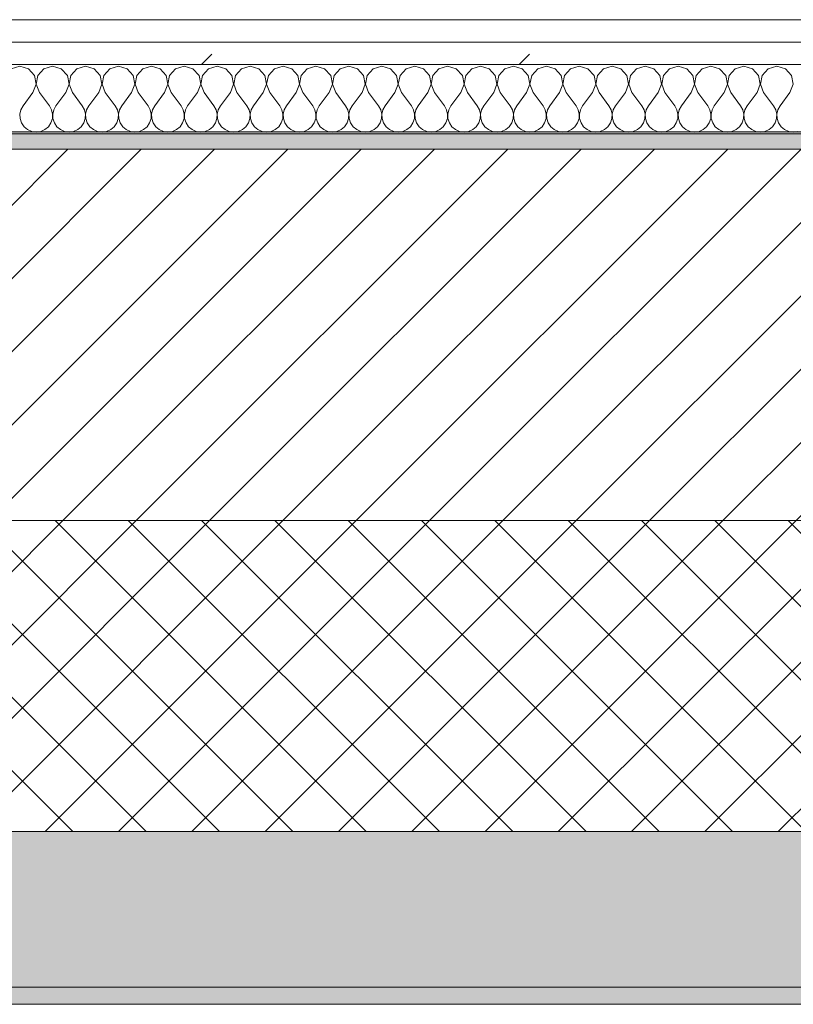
# Model space of a CAD drawing. Header units: millimetres. Extents: x -40968 to 77376, y -17881 to 4746.
# Tile 235 of 256: x -5305 to -4857, y -1699 to -1129. Entities that reach past the tile are written whole.
import ezdxf

# ---------------------------------------------------------------- set-up
doc = ezdxf.new("R2010")
doc.units = ezdxf.units.MM
doc.header["$MEASUREMENT"] = 0
doc.linetypes.add('Wipeout_Contour', pattern=[1000, 0, -1000])
doc.layers.add('12_FAÇ_Façana', color=7, linetype='Continuous')
doc.layers.add('Nuevo_08_E_Envans secs', color=7, linetype='Continuous')
for name, color, linetype, lineweight, true_color in [('12_FAÇ_Façana_Pluma_Nº__102', 7, 'Continuous', 5, 0xcccccc), ('12_FAÇ_Façana_Pluma_Nº__174', 7, 'Continuous', 13, 0xe4ad2c), ('12_FAÇ_Façana_Pluma_Nº__176', 7, 'Continuous', 15, 0x93a0c6), ('Nuevo_08_E_Envans secs_Pluma_Nº__102', 7, 'Continuous', 5, 0xcccccc), ('Nuevo_08_E_Envans secs_Pluma_Nº__177', 7, 'Continuous', 15, 0xf7e046)]:
    doc.layers.add(name, color=color, linetype=linetype, lineweight=lineweight, true_color=true_color)
for name, color, linetype, lineweight in [('12_FAÇ_Façana_Pluma_Nº__2', 8, 'Continuous', 5), ('12_FAÇ_Façana_Pluma_Nº__7', 7, 'Continuous', 5), ('Nuevo_08_E_Envans secs_Pluma_Nº__1', 7, 'Continuous', 5)]:
    doc.layers.add(name, color=color, linetype=linetype, lineweight=lineweight)
pattern_1 = [(45, (0, 0), (-183.848, 183.848), [195, -65]), (45, (7e-14, 183.85), (-183.848, 183.848), [195, -65])]

# ---------------------------------------------------------------- blocks, each defined once
blk = doc.blocks.new('Muro_7_5', base_point=(-5726, -1193.98))
at = {"layer": '12_FAÇ_Façana_Pluma_Nº__102', "linetype": 'Continuous', "lineweight": 0, "true_color": 0xe5e5e5}
for points in [[(-5726, -1688.98), (-3383.43, -1688.98), (-3383.43, -1598.98), (-5726, -1598.98)], [(-5726, -1698.98), (-3383.43, -1698.98), (-3383.43, -1688.98), (-5726, -1688.98)]]:
    blk.add_hatch(color=254, dxfattribs=at).paths.add_polyline_path(points)
at = {"layer": '12_FAÇ_Façana_Pluma_Nº__174', "linetype": 'Continuous', "lineweight": 13, "true_color": 0xe4ad2c}
h = blk.add_hatch(dxfattribs=at)
h.set_pattern_fill('SATE_Aislamiento_0005', color=42, style=0, pattern_type=2)
h.set_pattern_definition([(45, (0, 0), (-21.2132, 21.2132), []), (135, (0, 0), (21.2132, 21.2132), [])])
h.paths.add_polyline_path([(-5726, -1598.98), (-3383.43, -1598.98), (-3383.43, -1418.98), (-5726, -1418.98)])
at = {"layer": '12_FAÇ_Façana_Pluma_Nº__176', "linetype": 'Continuous', "lineweight": 0, "true_color": 0x495063}
blk.add_hatch(color=251, dxfattribs=at).paths.add_polyline_path([(-3383.43, -1193.98), (-5726, -1193.98), (-5726, -1203.98), (-3383.43, -1203.98)])
at = {"layer": '12_FAÇ_Façana_Pluma_Nº__2', "linetype": 'Continuous', "lineweight": 5}
h = blk.add_hatch(dxfattribs=at)
h.set_pattern_fill('Ceramic_0005', color=8, style=0, pattern_type=2)
h.set_pattern_definition([(45, (0, 0), (-21.2132, 21.2132), [])])
h.paths.add_polyline_path([(-5726, -1418.98), (-3383.43, -1418.98), (-3383.43, -1203.98), (-5726, -1203.98)])
at = {"layer": '12_FAÇ_Façana_Pluma_Nº__7', "color": 7, "linetype": 'Continuous', "lineweight": 5}
for p, q in [((-3383.43, -1203.98), (-5726, -1203.98)), ((-5726, -1418.98), (-3383.43, -1418.98)), ((-5726, -1598.98), (-3383.43, -1598.98)), ((-5726, -1688.98), (-3383.43, -1688.98))]:
    blk.add_line(p, q, dxfattribs=at)
at = {"layer": '12_FAÇ_Façana_Pluma_Nº__7', "color": 7, "linetype": 'Continuous', "lineweight": 5, "flags": 128}
for points in [[(-3383.43, -1193.98), (-5726, -1193.98)], [(-5726, -1698.98), (-3383.43, -1698.98)]]:
    blk.add_lwpolyline(points, dxfattribs=at)
blk = doc.blocks.new('*X495')
at = {"layer": 'Nuevo_08_E_Envans secs_Pluma_Nº__102', "color": 254, "linetype": 'Continuous', "lineweight": 5, "true_color": 0xcccccc}
for p, q in [((-5304.76, -1155.93), (-5309.77, -1157.35)), ((-5299.75, -1157.35), (-5304.76, -1155.93)), ((-5285.71, -1155.93), (-5290.72, -1157.35)), ((-5280.71, -1157.35), (-5285.71, -1155.93)), ((-5266.67, -1155.93), (-5271.67, -1157.35)), ((-5261.66, -1157.35), (-5266.67, -1155.93)), ((-5247.62, -1155.93), (-5252.63, -1157.35)), ((-5242.61, -1157.35), (-5247.62, -1155.93)), ((-5228.57, -1155.93), (-5233.58, -1157.35)), ((-5223.56, -1157.35), (-5228.57, -1155.93)), ((-5209.52, -1155.93), (-5214.53, -1157.35)), ((-5204.52, -1157.35), (-5209.52, -1155.93)), ((-5190.48, -1155.93), (-5195.48, -1157.35)), ((-5185.47, -1157.35), (-5190.48, -1155.93)), ((-5171.43, -1155.93), (-5176.44, -1157.35)), ((-5166.42, -1157.35), (-5171.43, -1155.93)), ((-5152.38, -1155.93), (-5157.39, -1157.35)), ((-5147.37, -1157.35), (-5152.38, -1155.93)), ((-5133.33, -1155.93), (-5138.34, -1157.35)), ((-5128.33, -1157.35), (-5133.33, -1155.93)), ((-5114.29, -1155.93), (-5119.29, -1157.35)), ((-5109.28, -1157.35), (-5114.29, -1155.93)), ((-5095.24, -1155.93), (-5100.25, -1157.35)), ((-5090.23, -1157.35), (-5095.24, -1155.93)), ((-5076.19, -1155.93), (-5081.2, -1157.35)), ((-5071.18, -1157.35), (-5076.19, -1155.93)), ((-5057.14, -1155.93), (-5062.15, -1157.35)), ((-5052.14, -1157.35), (-5057.14, -1155.93)), ((-5038.1, -1155.93), (-5043.1, -1157.35)), ((-5033.09, -1157.35), (-5038.1, -1155.93)), ((-5019.05, -1155.93), (-5024.05, -1157.35)), ((-5014.04, -1157.35), (-5019.05, -1155.93)), ((-5000, -1155.93), (-5005.01, -1157.35)), ((-4994.99, -1157.35), (-5000, -1155.93)), ((-4980.95, -1155.93), (-4985.96, -1157.35)), ((-4975.95, -1157.35), (-4980.95, -1155.93)), ((-4961.9, -1155.93), (-4966.91, -1157.35)), ((-4956.9, -1157.35), (-4961.9, -1155.93)), ((-4942.86, -1155.93), (-4947.86, -1157.35)), ((-4937.85, -1157.35), (-4942.86, -1155.93)), ((-4923.81, -1155.93), (-4928.82, -1157.35)), ((-4918.8, -1157.35), (-4923.81, -1155.93)), ((-4904.76, -1155.93), (-4909.77, -1157.35)), ((-4899.75, -1157.35), (-4904.76, -1155.93)), ((-4885.71, -1155.93), (-4890.72, -1157.35)), ((-4880.71, -1157.35), (-4885.71, -1155.93)), ((-4866.67, -1155.93), (-4871.67, -1157.35)), ((-4861.66, -1157.35), (-4866.67, -1155.93)), ((-5296.24, -1161.19), (-5299.75, -1157.35)), ((-5295.28, -1166.31), (-5296.24, -1161.19)), ((-5294.23, -1161.19), (-5295.2, -1166.31)), ((-5290.72, -1157.35), (-5294.23, -1161.19)), ((-5277.2, -1161.19), (-5280.71, -1157.35)), ((-5276.23, -1166.31), (-5277.2, -1161.19)), ((-5275.19, -1161.19), (-5276.15, -1166.31)), ((-5271.67, -1157.35), (-5275.19, -1161.19)), ((-5258.15, -1161.19), (-5261.66, -1157.35)), ((-5257.18, -1166.31), (-5258.15, -1161.19)), ((-5256.14, -1161.19), (-5257.1, -1166.31)), ((-5252.63, -1157.35), (-5256.14, -1161.19)), ((-5239.1, -1161.19), (-5242.61, -1157.35)), ((-5238.13, -1166.31), (-5239.1, -1161.19)), ((-5237.09, -1161.19), (-5238.06, -1166.31)), ((-5233.58, -1157.35), (-5237.09, -1161.19)), ((-5220.05, -1161.19), (-5223.56, -1157.35)), ((-5219.09, -1166.31), (-5220.05, -1161.19)), ((-5218.04, -1161.19), (-5219.01, -1166.31)), ((-5214.53, -1157.35), (-5218.04, -1161.19)), ((-5201.01, -1161.19), (-5204.52, -1157.35)), ((-5200.04, -1166.31), (-5201.01, -1161.19)), ((-5198.99, -1161.19), (-5199.96, -1166.31)), ((-5195.48, -1157.35), (-5198.99, -1161.19)), ((-5181.96, -1161.19), (-5185.47, -1157.35)), ((-5180.99, -1166.31), (-5181.96, -1161.19)), ((-5179.95, -1161.19), (-5180.91, -1166.31)), ((-5176.44, -1157.35), (-5179.95, -1161.19)), ((-5162.91, -1161.19), (-5166.42, -1157.35)), ((-5161.94, -1166.31), (-5162.91, -1161.19)), ((-5160.9, -1161.19), (-5161.87, -1166.31)), ((-5157.39, -1157.35), (-5160.9, -1161.19)), ((-5143.86, -1161.19), (-5147.37, -1157.35)), ((-5142.9, -1166.31), (-5143.86, -1161.19)), ((-5141.85, -1161.19), (-5142.82, -1166.31)), ((-5138.34, -1157.35), (-5141.85, -1161.19)), ((-5124.81, -1161.19), (-5128.33, -1157.35)), ((-5123.85, -1166.31), (-5124.81, -1161.19)), ((-5122.8, -1161.19), (-5123.77, -1166.31)), ((-5119.29, -1157.35), (-5122.8, -1161.19)), ((-5105.77, -1161.19), (-5109.28, -1157.35)), ((-5104.8, -1166.31), (-5105.77, -1161.19)), ((-5103.76, -1161.19), (-5104.72, -1166.31)), ((-5100.25, -1157.35), (-5103.76, -1161.19)), ((-5086.72, -1161.19), (-5090.23, -1157.35)), ((-5085.75, -1166.31), (-5086.72, -1161.19)), ((-5084.71, -1161.19), (-5085.68, -1166.31)), ((-5081.2, -1157.35), (-5084.71, -1161.19)), ((-5067.67, -1161.19), (-5071.18, -1157.35)), ((-5066.71, -1166.31), (-5067.67, -1161.19)), ((-5065.66, -1161.19), (-5066.63, -1166.31)), ((-5062.15, -1157.35), (-5065.66, -1161.19)), ((-5048.62, -1161.19), (-5052.14, -1157.35)), ((-5047.66, -1166.31), (-5048.62, -1161.19)), ((-5046.61, -1161.19), (-5047.58, -1166.31)), ((-5043.1, -1157.35), (-5046.61, -1161.19)), ((-5029.58, -1161.19), (-5033.09, -1157.35)), ((-5028.61, -1166.31), (-5029.58, -1161.19)), ((-5027.57, -1161.19), (-5028.53, -1166.31)), ((-5024.05, -1157.35), (-5027.57, -1161.19)), ((-5010.53, -1161.19), (-5014.04, -1157.35)), ((-5009.56, -1166.31), (-5010.53, -1161.19)), ((-5008.52, -1161.19), (-5009.49, -1166.31)), ((-5005.01, -1157.35), (-5008.52, -1161.19)), ((-4991.48, -1161.19), (-4994.99, -1157.35)), ((-4990.51, -1166.31), (-4991.48, -1161.19)), ((-4989.47, -1161.19), (-4990.44, -1166.31)), ((-4985.96, -1157.35), (-4989.47, -1161.19)), ((-4972.43, -1161.19), (-4975.95, -1157.35)), ((-4971.47, -1166.31), (-4972.43, -1161.19)), ((-4970.42, -1161.19), (-4971.39, -1166.31)), ((-4966.91, -1157.35), (-4970.42, -1161.19)), ((-4953.39, -1161.19), (-4956.9, -1157.35)), ((-4952.42, -1166.31), (-4953.39, -1161.19)), ((-4951.38, -1161.19), (-4952.34, -1166.31)), ((-4947.86, -1157.35), (-4951.38, -1161.19)), ((-4934.34, -1161.19), (-4937.85, -1157.35)), ((-4933.37, -1166.31), (-4934.34, -1161.19)), ((-4932.33, -1161.19), (-4933.29, -1166.31)), ((-4928.82, -1157.35), (-4932.33, -1161.19)), ((-4915.29, -1161.19), (-4918.8, -1157.35)), ((-4914.32, -1166.31), (-4915.29, -1161.19)), ((-4913.28, -1161.19), (-4914.25, -1166.31)), ((-4909.77, -1157.35), (-4913.28, -1161.19)), ((-4896.24, -1161.19), (-4899.75, -1157.35)), ((-4895.28, -1166.31), (-4896.24, -1161.19)), ((-4894.23, -1161.19), (-4895.2, -1166.31)), ((-4890.72, -1157.35), (-4894.23, -1161.19)), ((-4877.2, -1161.19), (-4880.71, -1157.35)), ((-4876.23, -1166.31), (-4877.2, -1161.19)), ((-4875.19, -1161.19), (-4876.15, -1166.31)), ((-4871.67, -1157.35), (-4875.19, -1161.19)), ((-4858.15, -1161.19), (-4861.66, -1157.35)), ((-4857.18, -1166.31), (-4858.15, -1161.19)), ((-5297.14, -1171.17), (-5295.28, -1166.31)), ((-5295.2, -1166.31), (-5293.33, -1171.17)), ((-5278.1, -1171.17), (-5276.23, -1166.31)), ((-5276.15, -1166.31), (-5274.29, -1171.17)), ((-5259.05, -1171.17), (-5257.18, -1166.31)), ((-5257.1, -1166.31), (-5255.24, -1171.17)), ((-5240, -1171.17), (-5238.13, -1166.31)), ((-5238.06, -1166.31), (-5236.19, -1171.17)), ((-5220.95, -1171.17), (-5219.09, -1166.31)), ((-5219.01, -1166.31), (-5217.14, -1171.17)), ((-5201.9, -1171.17), (-5200.04, -1166.31)), ((-5199.96, -1166.31), (-5198.1, -1171.17)), ((-5182.86, -1171.17), (-5180.99, -1166.31)), ((-5180.91, -1166.31), (-5179.05, -1171.17)), ((-5163.81, -1171.17), (-5161.94, -1166.31)), ((-5161.87, -1166.31), (-5160, -1171.17)), ((-5144.76, -1171.17), (-5142.9, -1166.31)), ((-5142.82, -1166.31), (-5140.95, -1171.17)), ((-5125.71, -1171.17), (-5123.85, -1166.31)), ((-5123.77, -1166.31), (-5121.9, -1171.17)), ((-5106.67, -1171.17), (-5104.8, -1166.31)), ((-5104.72, -1166.31), (-5102.86, -1171.17)), ((-5087.62, -1171.17), (-5085.75, -1166.31)), ((-5085.68, -1166.31), (-5083.81, -1171.17)), ((-5068.57, -1171.17), (-5066.71, -1166.31)), ((-5066.63, -1166.31), (-5064.76, -1171.17)), ((-5049.52, -1171.17), (-5047.66, -1166.31)), ((-5047.58, -1166.31), (-5045.71, -1171.17)), ((-5030.48, -1171.17), (-5028.61, -1166.31)), ((-5028.53, -1166.31), (-5026.67, -1171.17)), ((-5011.43, -1171.17), (-5009.56, -1166.31)), ((-5009.49, -1166.31), (-5007.62, -1171.17)), ((-4992.38, -1171.17), (-4990.51, -1166.31)), ((-4990.44, -1166.31), (-4988.57, -1171.17)), ((-4973.33, -1171.17), (-4971.47, -1166.31)), ((-4971.39, -1166.31), (-4969.52, -1171.17)), ((-4954.29, -1171.17), (-4952.42, -1166.31)), ((-4952.34, -1166.31), (-4950.48, -1171.17)), ((-4935.24, -1171.17), (-4933.37, -1166.31)), ((-4933.29, -1166.31), (-4931.43, -1171.17)), ((-4916.19, -1171.17), (-4914.32, -1166.31)), ((-4914.25, -1166.31), (-4912.38, -1171.17)), ((-4897.14, -1171.17), (-4895.28, -1166.31)), ((-4895.2, -1166.31), (-4893.33, -1171.17)), ((-4878.1, -1171.17), (-4876.23, -1166.31)), ((-4876.15, -1166.31), (-4874.29, -1171.17)), ((-4859.05, -1171.17), (-4857.18, -1166.31)), ((-5297.14, -1171.17), (-5302.86, -1178.79)), ((-5293.33, -1171.17), (-5287.62, -1178.79)), ((-5278.1, -1171.17), (-5283.81, -1178.79)), ((-5274.29, -1171.17), (-5268.57, -1178.79)), ((-5259.05, -1171.17), (-5264.76, -1178.79)), ((-5255.24, -1171.17), (-5249.52, -1178.79)), ((-5240, -1171.17), (-5245.71, -1178.79)), ((-5236.19, -1171.17), (-5230.48, -1178.79)), ((-5220.95, -1171.17), (-5226.67, -1178.79)), ((-5217.14, -1171.17), (-5211.43, -1178.79)), ((-5201.9, -1171.17), (-5207.62, -1178.79)), ((-5198.1, -1171.17), (-5192.38, -1178.79)), ((-5182.86, -1171.17), (-5188.57, -1178.79)), ((-5179.05, -1171.17), (-5173.33, -1178.79)), ((-5163.81, -1171.17), (-5169.52, -1178.79)), ((-5160, -1171.17), (-5154.29, -1178.79)), ((-5144.76, -1171.17), (-5150.48, -1178.79)), ((-5140.95, -1171.17), (-5135.24, -1178.79)), ((-5125.71, -1171.17), (-5131.43, -1178.79)), ((-5121.9, -1171.17), (-5116.19, -1178.79)), ((-5106.67, -1171.17), (-5112.38, -1178.79)), ((-5102.86, -1171.17), (-5097.14, -1178.79)), ((-5087.62, -1171.17), (-5093.33, -1178.79)), ((-5083.81, -1171.17), (-5078.1, -1178.79)), ((-5068.57, -1171.17), (-5074.29, -1178.79)), ((-5064.76, -1171.17), (-5059.05, -1178.79)), ((-5049.52, -1171.17), (-5055.24, -1178.79)), ((-5045.71, -1171.17), (-5040, -1178.79)), ((-5030.48, -1171.17), (-5036.19, -1178.79)), ((-5026.67, -1171.17), (-5020.95, -1178.79)), ((-5011.43, -1171.17), (-5017.14, -1178.79)), ((-5007.62, -1171.17), (-5001.9, -1178.79)), ((-4992.38, -1171.17), (-4998.1, -1178.79)), ((-4988.57, -1171.17), (-4982.86, -1178.79)), ((-4973.33, -1171.17), (-4979.05, -1178.79)), ((-4969.52, -1171.17), (-4963.81, -1178.79)), ((-4954.29, -1171.17), (-4960, -1178.79)), ((-4950.48, -1171.17), (-4944.76, -1178.79)), ((-4935.24, -1171.17), (-4940.95, -1178.79)), ((-4931.43, -1171.17), (-4925.71, -1178.79)), ((-4916.19, -1171.17), (-4921.9, -1178.79)), ((-4912.38, -1171.17), (-4906.67, -1178.79)), ((-4897.14, -1171.17), (-4902.86, -1178.79)), ((-4893.33, -1171.17), (-4887.62, -1178.79)), ((-4878.1, -1171.17), (-4883.81, -1178.79)), ((-4874.29, -1171.17), (-4868.57, -1178.79)), ((-4859.05, -1171.17), (-4864.76, -1178.79)), ((-5302.86, -1178.79), (-5304.13, -1181.08)), ((-5286.35, -1181.08), (-5287.62, -1178.79)), ((-5283.81, -1178.79), (-5285.08, -1181.08)), ((-5267.3, -1181.08), (-5268.57, -1178.79)), ((-5264.76, -1178.79), (-5266.03, -1181.08)), ((-5248.25, -1181.08), (-5249.52, -1178.79)), ((-5245.71, -1178.79), (-5246.99, -1181.08)), ((-5229.2, -1181.08), (-5230.48, -1178.79)), ((-5226.67, -1178.79), (-5227.94, -1181.08)), ((-5210.16, -1181.08), (-5211.43, -1178.79)), ((-5207.62, -1178.79), (-5208.89, -1181.08)), ((-5191.11, -1181.08), (-5192.38, -1178.79)), ((-5188.57, -1178.79), (-5189.84, -1181.08)), ((-5172.06, -1181.08), (-5173.33, -1178.79)), ((-5169.52, -1178.79), (-5170.8, -1181.08)), ((-5153.01, -1181.08), (-5154.29, -1178.79)), ((-5150.48, -1178.79), (-5151.75, -1181.08)), ((-5133.97, -1181.08), (-5135.24, -1178.79)), ((-5131.43, -1178.79), (-5132.7, -1181.08)), ((-5114.92, -1181.08), (-5116.19, -1178.79)), ((-5112.38, -1178.79), (-5113.65, -1181.08)), ((-5095.87, -1181.08), (-5097.14, -1178.79)), ((-5093.33, -1178.79), (-5094.6, -1181.08)), ((-5076.82, -1181.08), (-5078.1, -1178.79)), ((-5074.29, -1178.79), (-5075.56, -1181.08)), ((-5057.78, -1181.08), (-5059.05, -1178.79)), ((-5055.24, -1178.79), (-5056.51, -1181.08)), ((-5038.73, -1181.08), (-5040, -1178.79)), ((-5036.19, -1178.79), (-5037.46, -1181.08)), ((-5019.68, -1181.08), (-5020.95, -1178.79)), ((-5017.14, -1178.79), (-5018.41, -1181.08)), ((-5000.63, -1181.08), (-5001.9, -1178.79)), ((-4998.1, -1178.79), (-4999.37, -1181.08)), ((-4981.59, -1181.08), (-4982.86, -1178.79)), ((-4979.05, -1178.79), (-4980.32, -1181.08)), ((-4962.54, -1181.08), (-4963.81, -1178.79)), ((-4960, -1178.79), (-4961.27, -1181.08)), ((-4943.49, -1181.08), (-4944.76, -1178.79)), ((-4940.95, -1178.79), (-4942.22, -1181.08)), ((-4924.44, -1181.08), (-4925.71, -1178.79)), ((-4921.9, -1178.79), (-4923.18, -1181.08)), ((-4905.4, -1181.08), (-4906.67, -1178.79)), ((-4902.86, -1178.79), (-4904.13, -1181.08)), ((-4886.35, -1181.08), (-4887.62, -1178.79)), ((-4883.81, -1178.79), (-4885.08, -1181.08)), ((-4867.3, -1181.08), (-4868.57, -1178.79)), ((-4864.76, -1178.79), (-4866.03, -1181.08)), ((-5304.13, -1181.08), (-5304.72, -1183.64)), ((-5304.72, -1183.64), (-5304.6, -1186.27)), ((-5285.75, -1183.64), (-5286.35, -1181.08)), ((-5285.88, -1186.27), (-5285.75, -1183.64)), ((-5285.08, -1181.08), (-5285.68, -1183.64)), ((-5285.68, -1183.64), (-5285.55, -1186.27)), ((-5266.71, -1183.64), (-5267.3, -1181.08)), ((-5266.83, -1186.27), (-5266.71, -1183.64)), ((-5266.03, -1181.08), (-5266.63, -1183.64)), ((-5266.63, -1183.64), (-5266.5, -1186.27)), ((-5247.66, -1183.64), (-5248.25, -1181.08)), ((-5247.78, -1186.27), (-5247.66, -1183.64)), ((-5246.99, -1181.08), (-5247.58, -1183.64)), ((-5247.58, -1183.64), (-5247.45, -1186.27)), ((-5228.61, -1183.64), (-5229.2, -1181.08)), ((-5228.74, -1186.27), (-5228.61, -1183.64)), ((-5227.94, -1181.08), (-5228.53, -1183.64)), ((-5228.53, -1183.64), (-5228.41, -1186.27)), ((-5209.56, -1183.64), (-5210.16, -1181.08)), ((-5209.69, -1186.27), (-5209.56, -1183.64)), ((-5208.89, -1181.08), (-5209.49, -1183.64)), ((-5209.49, -1183.64), (-5209.36, -1186.27)), ((-5190.51, -1183.64), (-5191.11, -1181.08)), ((-5190.64, -1186.27), (-5190.51, -1183.64)), ((-5189.84, -1181.08), (-5190.44, -1183.64)), ((-5190.44, -1183.64), (-5190.31, -1186.27)), ((-5171.47, -1183.64), (-5172.06, -1181.08)), ((-5171.59, -1186.27), (-5171.47, -1183.64)), ((-5170.8, -1181.08), (-5171.39, -1183.64)), ((-5171.39, -1183.64), (-5171.26, -1186.27)), ((-5152.42, -1183.64), (-5153.01, -1181.08)), ((-5152.55, -1186.27), (-5152.42, -1183.64)), ((-5151.75, -1181.08), (-5152.34, -1183.64)), ((-5152.34, -1183.64), (-5152.22, -1186.27)), ((-5133.37, -1183.64), (-5133.97, -1181.08)), ((-5133.5, -1186.27), (-5133.37, -1183.64)), ((-5132.7, -1181.08), (-5133.29, -1183.64)), ((-5133.29, -1183.64), (-5133.17, -1186.27)), ((-5114.32, -1183.64), (-5114.92, -1181.08)), ((-5114.45, -1186.27), (-5114.32, -1183.64)), ((-5113.65, -1181.08), (-5114.25, -1183.64)), ((-5114.25, -1183.64), (-5114.12, -1186.27)), ((-5095.28, -1183.64), (-5095.87, -1181.08)), ((-5095.4, -1186.27), (-5095.28, -1183.64)), ((-5094.6, -1181.08), (-5095.2, -1183.64)), ((-5095.2, -1183.64), (-5095.07, -1186.27)), ((-5076.23, -1183.64), (-5076.82, -1181.08)), ((-5076.36, -1186.27), (-5076.23, -1183.64)), ((-5075.56, -1181.08), (-5076.15, -1183.64)), ((-5076.15, -1183.64), (-5076.02, -1186.27)), ((-5057.18, -1183.64), (-5057.78, -1181.08)), ((-5057.31, -1186.27), (-5057.18, -1183.64)), ((-5056.51, -1181.08), (-5057.1, -1183.64)), ((-5057.1, -1183.64), (-5056.98, -1186.27)), ((-5038.13, -1183.64), (-5038.73, -1181.08)), ((-5038.26, -1186.27), (-5038.13, -1183.64)), ((-5037.46, -1181.08), (-5038.06, -1183.64)), ((-5038.06, -1183.64), (-5037.93, -1186.27)), ((-5019.09, -1183.64), (-5019.68, -1181.08)), ((-5019.21, -1186.27), (-5019.09, -1183.64)), ((-5018.41, -1181.08), (-5019.01, -1183.64)), ((-5019.01, -1183.64), (-5018.88, -1186.27)), ((-5000.04, -1183.64), (-5000.63, -1181.08)), ((-5000.17, -1186.27), (-5000.04, -1183.64)), ((-4999.37, -1181.08), (-4999.96, -1183.64)), ((-4999.96, -1183.64), (-4999.83, -1186.27)), ((-4980.99, -1183.64), (-4981.59, -1181.08)), ((-4981.12, -1186.27), (-4980.99, -1183.64)), ((-4980.32, -1181.08), (-4980.91, -1183.64)), ((-4980.91, -1183.64), (-4980.79, -1186.27)), ((-4961.94, -1183.64), (-4962.54, -1181.08)), ((-4962.07, -1186.27), (-4961.94, -1183.64)), ((-4961.27, -1181.08), (-4961.87, -1183.64)), ((-4961.87, -1183.64), (-4961.74, -1186.27)), ((-4942.9, -1183.64), (-4943.49, -1181.08)), ((-4943.02, -1186.27), (-4942.9, -1183.64)), ((-4942.22, -1181.08), (-4942.82, -1183.64)), ((-4942.82, -1183.64), (-4942.69, -1186.27)), ((-4923.85, -1183.64), (-4924.44, -1181.08)), ((-4923.98, -1186.27), (-4923.85, -1183.64)), ((-4923.18, -1181.08), (-4923.77, -1183.64)), ((-4923.77, -1183.64), (-4923.64, -1186.27)), ((-4904.8, -1183.64), (-4905.4, -1181.08)), ((-4904.93, -1186.27), (-4904.8, -1183.64)), ((-4904.13, -1181.08), (-4904.72, -1183.64)), ((-4904.72, -1183.64), (-4904.6, -1186.27)), ((-4885.75, -1183.64), (-4886.35, -1181.08)), ((-4885.88, -1186.27), (-4885.75, -1183.64)), ((-4885.08, -1181.08), (-4885.68, -1183.64)), ((-4885.68, -1183.64), (-4885.55, -1186.27)), ((-4866.71, -1183.64), (-4867.3, -1181.08)), ((-4866.83, -1186.27), (-4866.71, -1183.64)), ((-4866.03, -1181.08), (-4866.63, -1183.64)), ((-4866.63, -1183.64), (-4866.5, -1186.27)), ((-5304.6, -1186.27), (-5303.76, -1188.76)), ((-5303.76, -1188.76), (-5302.27, -1190.92)), ((-5302.27, -1190.92), (-5300.25, -1192.6)), ((-5290.23, -1192.6), (-5288.21, -1190.92)), ((-5288.21, -1190.92), (-5286.72, -1188.76)), ((-5286.72, -1188.76), (-5285.88, -1186.27)), ((-5285.55, -1186.27), (-5284.71, -1188.76)), ((-5284.71, -1188.76), (-5283.22, -1190.92)), ((-5283.22, -1190.92), (-5281.2, -1192.6)), ((-5271.18, -1192.6), (-5269.16, -1190.92)), ((-5269.16, -1190.92), (-5267.67, -1188.76)), ((-5267.67, -1188.76), (-5266.83, -1186.27)), ((-5266.5, -1186.27), (-5265.66, -1188.76)), ((-5265.66, -1188.76), (-5264.17, -1190.92)), ((-5264.17, -1190.92), (-5262.15, -1192.6)), ((-5252.14, -1192.6), (-5250.11, -1190.92)), ((-5250.11, -1190.92), (-5248.62, -1188.76)), ((-5248.62, -1188.76), (-5247.78, -1186.27)), ((-5247.45, -1186.27), (-5246.61, -1188.76)), ((-5246.61, -1188.76), (-5245.13, -1190.92)), ((-5245.13, -1190.92), (-5243.1, -1192.6)), ((-5233.09, -1192.6), (-5231.06, -1190.92)), ((-5231.06, -1190.92), (-5229.58, -1188.76)), ((-5229.58, -1188.76), (-5228.74, -1186.27)), ((-5228.41, -1186.27), (-5227.57, -1188.76)), ((-5227.57, -1188.76), (-5226.08, -1190.92)), ((-5226.08, -1190.92), (-5224.05, -1192.6)), ((-5214.04, -1192.6), (-5212.02, -1190.92)), ((-5212.02, -1190.92), (-5210.53, -1188.76)), ((-5210.53, -1188.76), (-5209.69, -1186.27)), ((-5209.36, -1186.27), (-5208.52, -1188.76)), ((-5208.52, -1188.76), (-5207.03, -1190.92)), ((-5207.03, -1190.92), (-5205.01, -1192.6)), ((-5194.99, -1192.6), (-5192.97, -1190.92)), ((-5192.97, -1190.92), (-5191.48, -1188.76)), ((-5191.48, -1188.76), (-5190.64, -1186.27)), ((-5190.31, -1186.27), (-5189.47, -1188.76)), ((-5189.47, -1188.76), (-5187.98, -1190.92)), ((-5187.98, -1190.92), (-5185.96, -1192.6)), ((-5175.95, -1192.6), (-5173.92, -1190.92)), ((-5173.92, -1190.92), (-5172.43, -1188.76)), ((-5172.43, -1188.76), (-5171.59, -1186.27)), ((-5171.26, -1186.27), (-5170.42, -1188.76)), ((-5170.42, -1188.76), (-5168.94, -1190.92)), ((-5168.94, -1190.92), (-5166.91, -1192.6)), ((-5156.9, -1192.6), (-5154.87, -1190.92)), ((-5154.87, -1190.92), (-5153.39, -1188.76)), ((-5153.39, -1188.76), (-5152.55, -1186.27)), ((-5152.22, -1186.27), (-5151.38, -1188.76)), ((-5151.38, -1188.76), (-5149.89, -1190.92)), ((-5149.89, -1190.92), (-5147.86, -1192.6)), ((-5137.85, -1192.6), (-5135.83, -1190.92)), ((-5135.83, -1190.92), (-5134.34, -1188.76)), ((-5134.34, -1188.76), (-5133.5, -1186.27)), ((-5133.17, -1186.27), (-5132.33, -1188.76)), ((-5132.33, -1188.76), (-5130.84, -1190.92)), ((-5130.84, -1190.92), (-5128.82, -1192.6)), ((-5118.8, -1192.6), (-5116.78, -1190.92)), ((-5116.78, -1190.92), (-5115.29, -1188.76)), ((-5115.29, -1188.76), (-5114.45, -1186.27)), ((-5114.12, -1186.27), (-5113.28, -1188.76)), ((-5113.28, -1188.76), (-5111.79, -1190.92)), ((-5111.79, -1190.92), (-5109.77, -1192.6)), ((-5099.75, -1192.6), (-5097.73, -1190.92)), ((-5097.73, -1190.92), (-5096.24, -1188.76)), ((-5096.24, -1188.76), (-5095.4, -1186.27)), ((-5095.07, -1186.27), (-5094.23, -1188.76)), ((-5094.23, -1188.76), (-5092.74, -1190.92)), ((-5092.74, -1190.92), (-5090.72, -1192.6)), ((-5080.71, -1192.6), (-5078.68, -1190.92)), ((-5078.68, -1190.92), (-5077.2, -1188.76)), ((-5077.2, -1188.76), (-5076.36, -1186.27)), ((-5076.02, -1186.27), (-5075.19, -1188.76)), ((-5075.19, -1188.76), (-5073.7, -1190.92)), ((-5073.7, -1190.92), (-5071.67, -1192.6)), ((-5061.66, -1192.6), (-5059.64, -1190.92)), ((-5059.64, -1190.92), (-5058.15, -1188.76)), ((-5058.15, -1188.76), (-5057.31, -1186.27)), ((-5056.98, -1186.27), (-5056.14, -1188.76)), ((-5056.14, -1188.76), (-5054.65, -1190.92)), ((-5054.65, -1190.92), (-5052.63, -1192.6)), ((-5042.61, -1192.6), (-5040.59, -1190.92)), ((-5040.59, -1190.92), (-5039.1, -1188.76)), ((-5039.1, -1188.76), (-5038.26, -1186.27)), ((-5037.93, -1186.27), (-5037.09, -1188.76)), ((-5037.09, -1188.76), (-5035.6, -1190.92)), ((-5035.6, -1190.92), (-5033.58, -1192.6)), ((-5023.56, -1192.6), (-5021.54, -1190.92)), ((-5021.54, -1190.92), (-5020.05, -1188.76)), ((-5020.05, -1188.76), (-5019.21, -1186.27)), ((-5018.88, -1186.27), (-5018.04, -1188.76)), ((-5018.04, -1188.76), (-5016.55, -1190.92)), ((-5016.55, -1190.92), (-5014.53, -1192.6)), ((-5004.52, -1192.6), (-5002.49, -1190.92)), ((-5002.49, -1190.92), (-5001.01, -1188.76)), ((-5001.01, -1188.76), (-5000.17, -1186.27)), ((-4999.83, -1186.27), (-4998.99, -1188.76)), ((-4998.99, -1188.76), (-4997.51, -1190.92)), ((-4997.51, -1190.92), (-4995.48, -1192.6)), ((-4985.47, -1192.6), (-4983.45, -1190.92)), ((-4983.45, -1190.92), (-4981.96, -1188.76)), ((-4981.96, -1188.76), (-4981.12, -1186.27)), ((-4980.79, -1186.27), (-4979.95, -1188.76)), ((-4979.95, -1188.76), (-4978.46, -1190.92)), ((-4978.46, -1190.92), (-4976.44, -1192.6)), ((-4966.42, -1192.6), (-4964.4, -1190.92)), ((-4964.4, -1190.92), (-4962.91, -1188.76)), ((-4962.91, -1188.76), (-4962.07, -1186.27)), ((-4961.74, -1186.27), (-4960.9, -1188.76)), ((-4960.9, -1188.76), (-4959.41, -1190.92)), ((-4959.41, -1190.92), (-4957.39, -1192.6)), ((-4947.37, -1192.6), (-4945.35, -1190.92)), ((-4945.35, -1190.92), (-4943.86, -1188.76)), ((-4943.86, -1188.76), (-4943.02, -1186.27)), ((-4942.69, -1186.27), (-4941.85, -1188.76)), ((-4941.85, -1188.76), (-4940.36, -1190.92)), ((-4940.36, -1190.92), (-4938.34, -1192.6)), ((-4928.33, -1192.6), (-4926.3, -1190.92)), ((-4926.3, -1190.92), (-4924.81, -1188.76)), ((-4924.81, -1188.76), (-4923.98, -1186.27)), ((-4923.64, -1186.27), (-4922.8, -1188.76)), ((-4922.8, -1188.76), (-4921.32, -1190.92)), ((-4921.32, -1190.92), (-4919.29, -1192.6)), ((-4909.28, -1192.6), (-4907.26, -1190.92)), ((-4907.26, -1190.92), (-4905.77, -1188.76)), ((-4905.77, -1188.76), (-4904.93, -1186.27)), ((-4904.6, -1186.27), (-4903.76, -1188.76)), ((-4903.76, -1188.76), (-4902.27, -1190.92)), ((-4902.27, -1190.92), (-4900.25, -1192.6)), ((-4890.23, -1192.6), (-4888.21, -1190.92)), ((-4888.21, -1190.92), (-4886.72, -1188.76)), ((-4886.72, -1188.76), (-4885.88, -1186.27)), ((-4885.55, -1186.27), (-4884.71, -1188.76)), ((-4884.71, -1188.76), (-4883.22, -1190.92)), ((-4883.22, -1190.92), (-4881.2, -1192.6)), ((-4871.18, -1192.6), (-4869.16, -1190.92)), ((-4869.16, -1190.92), (-4867.67, -1188.76)), ((-4867.67, -1188.76), (-4866.83, -1186.27)), ((-4866.5, -1186.27), (-4865.66, -1188.76)), ((-4865.66, -1188.76), (-4864.17, -1190.92)), ((-4864.17, -1190.92), (-4862.15, -1192.6)), ((-5300.25, -1192.6), (-5297.84, -1193.66)), ((-5297.84, -1193.66), (-5295.24, -1194.02)), ((-5295.24, -1194.02), (-5292.64, -1193.66)), ((-5292.64, -1193.66), (-5290.23, -1192.6)), ((-5281.2, -1192.6), (-5278.79, -1193.66)), ((-5278.79, -1193.66), (-5276.19, -1194.02)), ((-5276.19, -1194.02), (-5273.59, -1193.66)), ((-5273.59, -1193.66), (-5271.18, -1192.6)), ((-5262.15, -1192.6), (-5259.75, -1193.66)), ((-5259.75, -1193.66), (-5257.14, -1194.02)), ((-5257.14, -1194.02), (-5254.54, -1193.66)), ((-5254.54, -1193.66), (-5252.14, -1192.6)), ((-5243.1, -1192.6), (-5240.7, -1193.66)), ((-5240.7, -1193.66), (-5238.1, -1194.02)), ((-5238.1, -1194.02), (-5235.49, -1193.66)), ((-5235.49, -1193.66), (-5233.09, -1192.6)), ((-5224.05, -1192.6), (-5221.65, -1193.66)), ((-5221.65, -1193.66), (-5219.05, -1194.02)), ((-5219.05, -1194.02), (-5216.45, -1193.66)), ((-5216.45, -1193.66), (-5214.04, -1192.6)), ((-5205.01, -1192.6), (-5202.6, -1193.66)), ((-5202.6, -1193.66), (-5200, -1194.02)), ((-5200, -1194.02), (-5197.4, -1193.66)), ((-5197.4, -1193.66), (-5194.99, -1192.6)), ((-5185.96, -1192.6), (-5183.55, -1193.66)), ((-5183.55, -1193.66), (-5180.95, -1194.02)), ((-5180.95, -1194.02), (-5178.35, -1193.66)), ((-5178.35, -1193.66), (-5175.95, -1192.6)), ((-5166.91, -1192.6), (-5164.51, -1193.66)), ((-5164.51, -1193.66), (-5161.9, -1194.02)), ((-5161.9, -1194.02), (-5159.3, -1193.66)), ((-5159.3, -1193.66), (-5156.9, -1192.6)), ((-5147.86, -1192.6), (-5145.46, -1193.66)), ((-5145.46, -1193.66), (-5142.86, -1194.02)), ((-5142.86, -1194.02), (-5140.25, -1193.66)), ((-5140.25, -1193.66), (-5137.85, -1192.6)), ((-5128.82, -1192.6), (-5126.41, -1193.66)), ((-5126.41, -1193.66), (-5123.81, -1194.02)), ((-5123.81, -1194.02), (-5121.21, -1193.66)), ((-5121.21, -1193.66), (-5118.8, -1192.6)), ((-5109.77, -1192.6), (-5107.36, -1193.66)), ((-5107.36, -1193.66), (-5104.76, -1194.02)), ((-5104.76, -1194.02), (-5102.16, -1193.66)), ((-5102.16, -1193.66), (-5099.75, -1192.6)), ((-5090.72, -1192.6), (-5088.32, -1193.66)), ((-5088.32, -1193.66), (-5085.71, -1194.02)), ((-5085.71, -1194.02), (-5083.11, -1193.66)), ((-5083.11, -1193.66), (-5080.71, -1192.6)), ((-5071.67, -1192.6), (-5069.27, -1193.66)), ((-5069.27, -1193.66), (-5066.67, -1194.02)), ((-5066.67, -1194.02), (-5064.06, -1193.66)), ((-5064.06, -1193.66), (-5061.66, -1192.6)), ((-5052.63, -1192.6), (-5050.22, -1193.66)), ((-5050.22, -1193.66), (-5047.62, -1194.02)), ((-5047.62, -1194.02), (-5045.02, -1193.66)), ((-5045.02, -1193.66), (-5042.61, -1192.6)), ((-5033.58, -1192.6), (-5031.17, -1193.66)), ((-5031.17, -1193.66), (-5028.57, -1194.02)), ((-5028.57, -1194.02), (-5025.97, -1193.66)), ((-5025.97, -1193.66), (-5023.56, -1192.6)), ((-5014.53, -1192.6), (-5012.13, -1193.66)), ((-5012.13, -1193.66), (-5009.52, -1194.02)), ((-5009.52, -1194.02), (-5006.92, -1193.66)), ((-5006.92, -1193.66), (-5004.52, -1192.6)), ((-4995.48, -1192.6), (-4993.08, -1193.66)), ((-4993.08, -1193.66), (-4990.48, -1194.02)), ((-4990.48, -1194.02), (-4987.87, -1193.66)), ((-4987.87, -1193.66), (-4985.47, -1192.6)), ((-4976.44, -1192.6), (-4974.03, -1193.66)), ((-4974.03, -1193.66), (-4971.43, -1194.02)), ((-4971.43, -1194.02), (-4968.83, -1193.66)), ((-4968.83, -1193.66), (-4966.42, -1192.6)), ((-4957.39, -1192.6), (-4954.98, -1193.66)), ((-4954.98, -1193.66), (-4952.38, -1194.02)), ((-4952.38, -1194.02), (-4949.78, -1193.66)), ((-4949.78, -1193.66), (-4947.37, -1192.6)), ((-4938.34, -1192.6), (-4935.94, -1193.66)), ((-4935.94, -1193.66), (-4933.33, -1194.02)), ((-4933.33, -1194.02), (-4930.73, -1193.66)), ((-4930.73, -1193.66), (-4928.33, -1192.6)), ((-4919.29, -1192.6), (-4916.89, -1193.66)), ((-4916.89, -1193.66), (-4914.29, -1194.02)), ((-4914.29, -1194.02), (-4911.68, -1193.66)), ((-4911.68, -1193.66), (-4909.28, -1192.6)), ((-4900.25, -1192.6), (-4897.84, -1193.66)), ((-4897.84, -1193.66), (-4895.24, -1194.02)), ((-4895.24, -1194.02), (-4892.64, -1193.66)), ((-4892.64, -1193.66), (-4890.23, -1192.6)), ((-4881.2, -1192.6), (-4878.79, -1193.66)), ((-4878.79, -1193.66), (-4876.19, -1194.02)), ((-4876.19, -1194.02), (-4873.59, -1193.66)), ((-4873.59, -1193.66), (-4871.18, -1192.6)), ((-4862.15, -1192.6), (-4859.75, -1193.66)), ((-4859.75, -1193.66), (-4857.14, -1194.02)), ((-4857.14, -1194.02), (-4854.54, -1193.66))]:
    blk.add_line(p, q, dxfattribs=at)
blk = doc.blocks.new('Muro_154_5', base_point=(-5726, -1128.98))
at = {"layer": 'Nuevo_08_E_Envans secs_Pluma_Nº__1', "color": 7, "linetype": 'Continuous', "lineweight": 5, "flags": 128}
blk.add_lwpolyline([(-5726, -1194.98), (-3383.43, -1194.98)], dxfattribs=at)
at = {"color": 254, "linetype": 'Wipeout_Contour', "lineweight": 0, "ltscale": 18812.650821}
blk.add_wipeout([(-3383.43, -1128.98), (-5726, -1128.98), (-5726, -1141.98), (-3383.43, -1141.98)], dxfattribs=at).dxf.layer = 'Nuevo_08_E_Envans secs'
at = {"layer": 'Nuevo_08_E_Envans secs_Pluma_Nº__177', "linetype": 'Continuous', "lineweight": 15, "true_color": 0xf7e046}
h = blk.add_hatch(dxfattribs=at)
h.set_pattern_fill('Panellat_HPL_0005', color=53, style=0, pattern_type=2)
h.set_pattern_definition(pattern_1)
h.paths.add_polyline_path([(-3383.43, -1128.98), (-5726, -1128.98), (-5726, -1141.98), (-3383.43, -1141.98)])
at = {"layer": 'Nuevo_08_E_Envans secs_Pluma_Nº__1', "color": 7, "linetype": 'Continuous', "lineweight": 5, "flags": 128}
blk.add_lwpolyline([(-3383.43, -1128.98), (-5726, -1128.98)], dxfattribs=at)
at = {"color": 254, "linetype": 'Wipeout_Contour', "lineweight": 0, "ltscale": 18826.049528}
blk.add_wipeout([(-3383.43, -1141.98), (-5726, -1141.98), (-5726, -1154.98), (-3383.43, -1154.98)], dxfattribs=at).dxf.layer = 'Nuevo_08_E_Envans secs'
at = {"layer": 'Nuevo_08_E_Envans secs_Pluma_Nº__177', "linetype": 'Continuous', "lineweight": 15, "true_color": 0xf7e046}
h = blk.add_hatch(dxfattribs=at)
h.set_pattern_fill('Panellat_HPL_0005', color=53, style=0, pattern_type=2)
h.set_pattern_definition(pattern_1)
h.paths.add_polyline_path([(-3383.43, -1141.98), (-5726, -1141.98), (-5726, -1154.98), (-3383.43, -1154.98)])
at = {"layer": 'Nuevo_08_E_Envans secs_Pluma_Nº__1', "color": 7, "linetype": 'Continuous', "lineweight": 5}
for p, q in [((-3383.43, -1141.98), (-5726, -1141.98)), ((-3383.43, -1154.98), (-5726, -1154.98))]:
    blk.add_line(p, q, dxfattribs=at)
at = {"layer": 'Nuevo_08_E_Envans secs', "color": 7, "lineweight": 20}
blk.add_blockref('*X495', (0, 0), dxfattribs=at)

msp = doc.modelspace()

# ---------------------------------------------------------------- block references
at = {"layer": '12_FAÇ_Façana', "color": 7, "lineweight": 20}
msp.add_blockref('Muro_7_5', (-5726, -1193.98), dxfattribs=at)

# ---------------------------------------------------------------- next in the draw order: block references
at = {"layer": 'Nuevo_08_E_Envans secs', "color": 7, "lineweight": 20}
msp.add_blockref('Muro_154_5', (-5726, -1128.98), dxfattribs=at)

doc.saveas('drawing.dxf')
